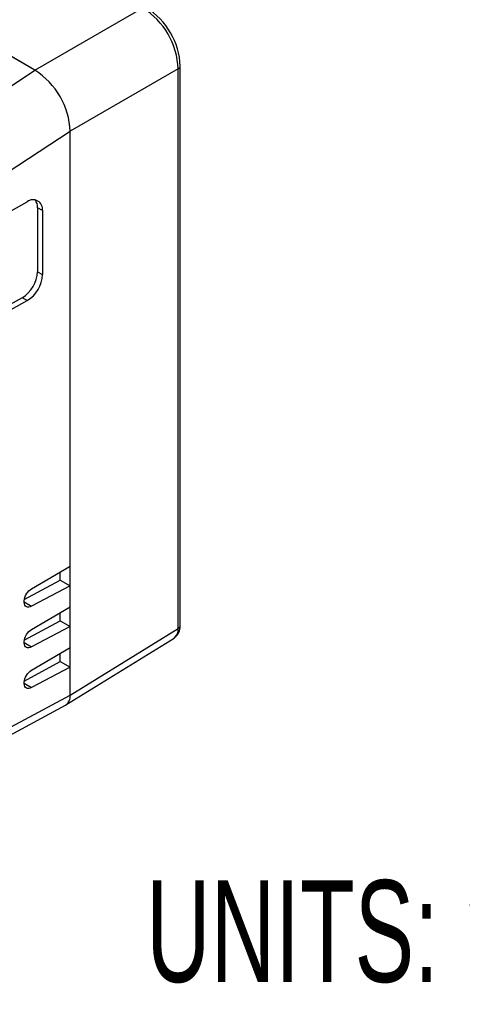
# Model space of a CAD drawing. Extents: x 11 to 421, y 5 to 275.
# Tile 12 of 15: x 356 to 376, y 62 to 108. Entities that reach past the tile are written whole.
import ezdxf
from ezdxf.enums import TextEntityAlignment as Align

# ---------------------------------------------------------------- set-up
doc = ezdxf.new("R2010")
doc.units = 0
doc.layers.get('0').update_dxf_attribs({"linetype": 'CONTINUOUS'})

msp = doc.modelspace()

# ---------------------------------------------------------------- linework, layer by layer
at = {"color": 7, "linetype": 'CONTINUOUS'}
for p, q in [((356.2638, 105.8266), (343.7671, 113.0408)), ((356.2618, 105.8278), (343.7691, 113.0397)), ((356.2618, 105.8278), (361.3145, 108.7446)), ((348.1076, 100.4698), (356.2638, 105.8266)), ((362.9641, 105.8873), (357.9115, 102.9705)), ((362.9641, 79.6927), (362.9641, 105.8873)), ((363.0577, 79.8264), (363.0577, 106.021)), ((357.9115, 102.9658), (349.8723, 97.6859)), ((357.9115, 76.5686), (357.9115, 102.9705)), ((357.9115, 82.6111), (357.9115, 102.9658)), ((349.8723, 96.3111), (355.897, 99.6697)), ((356.3807, 99.3903), (356.3807, 96.3964)), ((356.6165, 99.2543), (356.3807, 99.3903)), ((356.6165, 99.2543), (356.6165, 96.2603)), ((356.3807, 96.3964), (356.6165, 96.2603)), ((355.6613, 95.1787), (349.6366, 91.8201)), ((349.8723, 91.684), (355.897, 95.0427)), ((355.897, 95.0427), (355.6613, 95.1787)), ((356.1033, 81.5485), (357.9115, 82.6111)), ((357.4401, 81.9578), (357.4401, 82.3341)), ((355.7621, 81.0407), (357.4401, 81.9578)), ((357.9115, 81.6857), (356.1033, 80.7322)), ((357.4401, 81.9578), (357.9115, 81.6857)), ((357.9115, 80.7058), (357.9115, 81.6857)), ((356.1033, 79.6432), (357.9115, 80.7058)), ((357.4401, 80.0526), (357.4401, 80.4288)), ((355.7621, 79.1354), (357.4401, 80.0526)), ((357.9115, 79.7804), (356.1033, 78.827)), ((357.4401, 80.0526), (357.9115, 79.7804)), ((357.9115, 78.8006), (357.9115, 79.7804)), ((357.9115, 76.5686), (362.9641, 79.6927)), ((357.713, 76.1159), (362.7673, 79.2411)), ((356.1033, 77.738), (357.9115, 78.8006)), ((357.4401, 78.1473), (357.4401, 78.5235)), ((355.7621, 77.2301), (357.4401, 78.1473)), ((357.4401, 78.1473), (357.9115, 77.8752)), ((357.9115, 77.8752), (356.1033, 76.9217)), ((357.9115, 76.5686), (357.9115, 77.8752)), ((354.2273, 74.5877), (357.9115, 76.5686)), ((354.0062, 74.1222), (357.6956, 76.1059))]:
    msp.add_line(p, q, dxfattribs=at)
at = {"color": 8, "linetype": 'CONTINUOUS'}
for p, q in [((355.7532, 80.9343), (356.1033, 80.7322)), ((355.7532, 79.029), (356.1033, 78.827)), ((355.7532, 77.1238), (356.1033, 76.9217))]:
    msp.add_line(p, q, dxfattribs=at)
at = {"color": 7, "linetype": 'CONTINUOUS', "flags": 128}
for points in [[(356.1033, 80.7322), (356.0385, 80.7048), (355.9761, 80.6918), (355.9182, 80.6938), (355.8668, 80.7107), (355.8234, 80.7419), (355.7896, 80.7864), (355.7664, 80.8427), (355.7546, 80.9089), (355.7546, 80.983), (355.7664, 81.0624), (355.7896, 81.1446), (355.8234, 81.2268), (355.8668, 81.3063), (355.9182, 81.3806), (355.9761, 81.4471), (356.0385, 81.5037), (356.1033, 81.5485)], [(356.1033, 78.827), (356.0385, 78.7995), (355.9761, 78.7866), (355.9182, 78.7886), (355.8668, 78.8054), (355.8234, 78.8366), (355.7896, 78.8811), (355.7664, 78.9374), (355.7546, 79.0037), (355.7546, 79.0778), (355.7664, 79.1572), (355.7896, 79.2393), (355.8234, 79.3215), (355.8668, 79.4011), (355.9182, 79.4753), (355.9761, 79.5418), (356.0385, 79.5984), (356.1033, 79.6432)], [(356.1033, 76.9217), (356.0385, 76.8943), (355.9761, 76.8813), (355.9182, 76.8833), (355.8668, 76.9002), (355.8234, 76.9314), (355.7896, 76.9758), (355.7664, 77.0321), (355.7546, 77.0984), (355.7546, 77.1725), (355.7664, 77.2519), (355.7896, 77.3341), (355.8234, 77.4163), (355.8668, 77.4958), (355.9182, 77.57), (355.9761, 77.6366), (356.0385, 77.6932), (356.1033, 77.738)]]:
    msp.add_lwpolyline(points, dxfattribs=at)
at = {"color": 7, "linetype": 'CONTINUOUS'}
for centre, radius, start, end in [((359.4049, 105.7373), 3.5623, 2.41366, 57.58634), ((359.6765, 105.894), 3.3836, 2.15013, 57.85016), ((354.3375, 102.8119), 3.5774, 2.53989, 57.46011), ((354.3359, 102.8114), 3.5789, 2.47293, 57.40598), ((356.1726, 99.3163), 0.4482, 352.04175, 127.94778), ((355.7872, 99.4181), 0.5941, 357.32055, 34.98926), ((354.8746, 96.4649), 1.5077, 301.45135, 357.39391), ((355.1092, 96.3295), 1.5089, 301.47519, 357.37006), ((362.3916, 79.7938), 0.6669, 304.39891, 2.79609), ((357.4196, 76.5164), 0.4946, 303.91287, 6.05822), ((357.4196, 76.5164), 0.4946, 303.91287, 6.05822)]:
    msp.add_arc(centre, radius, start, end, dxfattribs=at)
at = {"color": 8, "linetype": 'CONTINUOUS'}
for centre, radius, start, end in [((362.8934, 106.0364), 0.165, 295.38536, 354.66846), ((362.8934, 79.8418), 0.165, 295.38794, 354.63803), ((362.4689, 79.6398), 0.4981, 306.81598, 6.0939)]:
    msp.add_arc(centre, radius, start, end, dxfattribs=at)

# ---------------------------------------------------------------- texts
at = {"color": 7, "linetype": 'CONTINUOUS', "width": 0.65625}
msp.add_text('UNITS: mm [inch]', height=4.7625, dxfattribs=at).set_placement((361.4632, 61.7094), align=Align.BOTTOM_LEFT)

doc.saveas('drawing.dxf')
